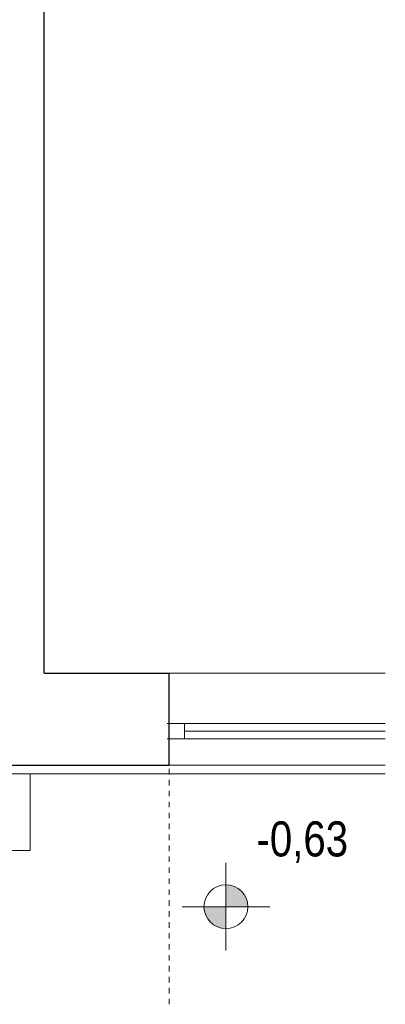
# Model space of a CAD drawing. Extents: x -558982 to 5119495, y -5290134 to 121759.
# Tile 237 of 256: x -423849 to -422182, y -21883 to -17386. Entities that reach past the tile are written whole.
import ezdxf

# ---------------------------------------------------------------- set-up
doc = ezdxf.new("R2010")
doc.units = 0
doc.header["$MEASUREMENT"] = 0
doc.linetypes.add('Hidden Line', pattern=[50, 25, -25])
for name, color, linetype, lineweight in [('Arch teren_Nr_Pióra__5', 252, 'Continuous', 13), ('Arch wymiary_Nr_Pióra__21', 252, 'Continuous', 9), ('INWENT RZĘDNE_Nr_Pióra__21', 252, 'Continuous', 9), ('INWENT. OKNA_Nr_Pióra__5', 252, 'Continuous', 13), ('INWENT.ŚCIANY_Nr_Pióra__1', 252, 'Continuous', 25), ('INWENT.ŚCIANY_Nr_Pióra__21', 252, 'Continuous', 9)]:
    doc.layers.add(name, color=color, linetype=linetype, lineweight=lineweight)
doc.layers.add('INWENT RZĘDNE', color=252, linetype='Continuous')
doc.styles.add('GENERATED_STYLE_2', font='ARIALN.TTF')

# ---------------------------------------------------------------- blocks, each defined once
blk = doc.blocks.new('Koty wysokościowe_18', base_point=(-413866.4, 22076))
at = {"layer": 'INWENT RZĘDNE_Nr_Pióra__21', "linetype": 'Continuous'}
for points in [[(-413866.4, 22076), (-413766.4, 22076), (-413774, 22114.3), (-413795.7, 22146.7), (-413828.1, 22168.4), (-413866.4, 22176)], [(-413866.4, 22076), (-413966.4, 22076), (-413958.8, 22037.7), (-413937.1, 22005.3), (-413904.7, 21983.6), (-413866.4, 21976)]]:
    blk.add_hatch(color=256, dxfattribs=at).paths.add_polyline_path(points, flags=0)
for p, q in [((-413866.4, 21876), (-413866.4, 22276)), ((-414066.4, 22076), (-413666.4, 22076))]:
    blk.add_line(p, q, dxfattribs=at)
blk.add_circle((-413866.4, 22076), 100, dxfattribs=at)
at = {"layer": 'INWENT RZĘDNE_Nr_Pióra__21', "insert": (-413726.8, 22276), "char_height": 160, "attachment_point": 7, "style": 'GENERATED_STYLE_2'}
blk.add_mtext('{-0,63}', dxfattribs=at)

msp = doc.modelspace()

# ---------------------------------------------------------------- linework, layer by layer
at = {"layer": 'Arch teren_Nr_Pióra__5', "linetype": 'Continuous'}
for p, q in [((-423801.5, -20830.6), (-423801.1, -21180.6)), ((-423801.1, -21180.6), (-431907.5, -21180.6))]:
    msp.add_line(p, q, dxfattribs=at)
at = {"layer": 'Arch wymiary_Nr_Pióra__21', "linetype": 'Hidden Line'}
msp.add_line((-423167.5, -21882.9), (-423167.5, -20790.6), dxfattribs=at)
at = {"layer": 'INWENT. OKNA_Nr_Pióra__5', "linetype": 'Continuous'}
for p, q in [((-423176.5, -20600.6), (-422182, -20600.6)), ((-423167.5, -20600.6), (-423167.5, -20670.6)), ((-423097.5, -20600.6), (-423097.5, -20670.6)), ((-423097.5, -20635.6), (-422182, -20635.6)), ((-423176.5, -20670.6), (-422182, -20670.6))]:
    msp.add_line(p, q, dxfattribs=at)
at = {"layer": 'INWENT.ŚCIANY_Nr_Pióra__1', "linetype": 'Continuous'}
for p, q in [((-423737.5, -20370.6), (-423737.5, -6580.6)), ((-423737.5, -20370.6), (-423167.5, -20370.6)), ((-423167.5, -20790.6), (-423167.5, -20370.6)), ((-424287.5, -20790.6), (-423167.5, -20790.6))]:
    msp.add_line(p, q, dxfattribs=at)
at = {"layer": 'INWENT.ŚCIANY_Nr_Pióra__21', "linetype": 'Continuous'}
for p, q in [((-423167.5, -20370.6), (-422182, -20370.6)), ((-423167.5, -20790.6), (-422182, -20790.6)), ((-424347.5, -20830.6), (-422182, -20830.6))]:
    msp.add_line(p, q, dxfattribs=at)

# ---------------------------------------------------------------- block references
at = {"layer": 'INWENT RZĘDNE'}
msp.add_blockref('Koty wysokościowe_18', (-422909, -21437.2), dxfattribs=at)

doc.saveas('drawing.dxf')
